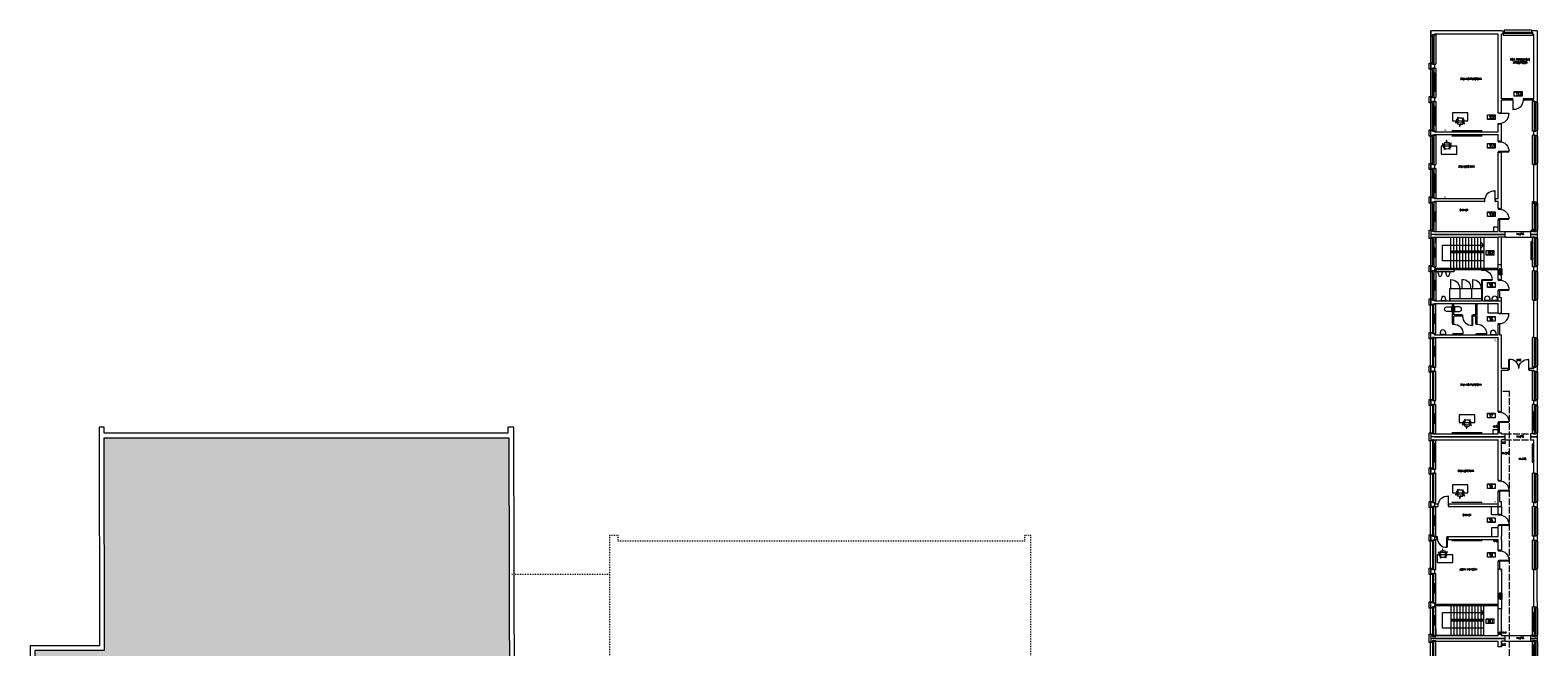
# Model space of a CAD drawing. Header units: millimetres. Extents: x -20020 to 55682, y 3351 to 17623.
# Tile 42 of 49: x 10788 to 24290, y 12022 to 17546. Entities that reach past the tile are written whole.
import ezdxf

# ---------------------------------------------------------------- set-up
doc = ezdxf.new("R2010")
doc.units = ezdxf.units.MM
doc.linetypes.add('ACAD_ISO02W100', pattern=[15, 12, -3])
doc.linetypes.add('ACAD_ISO03W100', pattern=[30, 12, -18])
doc.layers.get('0').update_dxf_attribs({"color": 252, "lineweight": 9})
for name, color, linetype, lineweight in [('0 - przerywana', 252, 'ACAD_ISO02W100', 9), ('0- stolarka', 252, 'Continuous', 9), ('0- widokowe', 252, 'Continuous', 9), ('000 STOLARKA', 252, 'Continuous', 9), ('000- DODATKI', 252, 'Continuous', 9), ('000- ŚCIANY', 252, 'Continuous', 9), ('000-NUMERY SALI', 252, 'Continuous', 9), ('ARANŻACJA', 252, 'Continuous', 9), ('Grzejniki CO na rzucie', 252, 'Continuous', 9), ('PIK_09_MEBLE', 252, 'Continuous', 9)]:
    doc.layers.add(name, color=color, linetype=linetype, lineweight=lineweight)
doc.layers.add('Znaki bezp.', color=10, linetype='Continuous')
doc.styles.add('GENERATED_STYLE_7', font='txt', dxfattribs={"width": 0.8})
doc.styles.get("Standard").update_dxf_attribs({"font": 'romans.shx', "width": 0.7})

# ---------------------------------------------------------------- blocks, each defined once
blk = doc.blocks.new('d90')
at = {"layer": '0- stolarka'}
for points in [[(-271, 3072), (-271, 3162), (-268, 3162), (-268, 3072), (-271, 3072)], [(-276, 3079), (-271, 3079), (-271, 3067), (-276, 3067), (-276, 3079)], [(-181, 3079), (-176, 3079), (-176, 3067), (-181, 3067), (-181, 3079)]]:
    blk.add_lwpolyline(points, dxfattribs=at)
blk.add_lwpolyline([(-181, 3079, 0.437586), (-268, 3162, 1.233982)], format="xyb", dxfattribs=at)
blk = doc.blocks.new('drzwi 2x90')
at = {"layer": '0- stolarka'}
for points in [[(5795, 5239, -0.437586), (5713, 5326, -1.233982)], [(5795, 5239, 0.437586), (5713, 5152, 1.233982)]]:
    blk.add_lwpolyline(points, format="xyb", dxfattribs=at)
for points in [[(5803, 5329), (5713, 5329), (5713, 5326), (5803, 5326), (5803, 5329)], [(5795, 5334), (5795, 5329), (5810, 5329), (5810, 5334), (5795, 5334)], [(5803, 5149), (5713, 5149), (5713, 5152), (5803, 5152), (5803, 5149)], [(5795, 5144), (5795, 5149), (5810, 5149), (5810, 5144), (5795, 5144)]]:
    blk.add_lwpolyline(points, dxfattribs=at)
blk = doc.blocks.new('OKNO 02')
at = {"layer": '0- stolarka'}
for points in [[(-796, 4075), (-532, 4075), (-532, 4086), (-796, 4086), (-796, 4075)], [(-778, 4075), (-778, 4086)], [(-551, 4080), (-778, 4080)], [(-551, 4075), (-551, 4086)]]:
    blk.add_lwpolyline(points, dxfattribs=at)
at = {"layer": '0- widokowe'}
for points in [[(-532, 4105), (-796, 4105)], [(-796, 4086), (-796, 4105)], [(-542, 4056), (-542, 4056), (-786, 4056), (-786, 4056)], [(-532, 4086), (-532, 4105)]]:
    blk.add_lwpolyline(points, dxfattribs=at)
blk = doc.blocks.new('Z$W@#14095')
at = {"layer": 'PIK_09_MEBLE', "linetype": 'Continuous'}
for p, q in [((6, 17), (14, 19)), ((8, 12), (6, 17)), ((15, 14), (8, 12)), ((14, 17), (22, 20)), ((14, 19), (14, 17)), ((15, 16), (14, 17)), ((22, 18), (15, 16)), ((15, 16), (15, 14)), ((20, 40), (21, 42)), ((20, 39), (20, 40)), ((20, 29), (20, 39)), ((22, 20), (20, 29)), ((21, 61), (25, 64)), ((25, 54), (21, 61)), ((21, 42), (22, 43)), ((22, 43), (23, 45)), ((22, 20), (22, 18)), ((26, 10), (22, 18)), ((23, 45), (24, 46)), ((24, 46), (32, 48)), ((25, 64), (29, 57)), ((27, 55), (25, 54)), ((32, 2), (26, 10)), ((27, 55), (28, 56)), ((32, 48), (27, 55)), ((29, 57), (28, 56)), ((28, 56), (33, 49)), ((32, 48), (33, 49)), ((33, 1), (32, 2)), ((33, 49), (34, 49)), ((34, 0), (33, 1)), ((34, 49), (57, 57)), ((54, 63), (37, 57)), ((47, 1), (39, -1)), ((40, 48), (57, 54)), ((40, 48), (40, 48)), ((47, 1), (48, 1)), ((47, -8), (47, 1)), ((49, 1), (48, -8)), ((50, 2), (49, 1)), ((72, 9), (50, 2)), ((71, 12), (53, 6)), ((54, 63), (54, 63)), ((56, -3), (74, 2)), ((57, 57), (59, 57)), ((59, 57), (62, 56)), ((62, 56), (64, 55)), ((64, 55), (67, 54)), ((67, 57), (71, 64)), ((68, 56), (67, 57)), ((67, 54), (68, 56)), ((68, 56), (69, 55)), ((69, 55), (68, 53)), ((68, 53), (70, 52)), ((71, 54), (69, 55)), ((70, 52), (71, 50)), ((71, 64), (75, 61)), ((75, 61), (71, 54)), ((71, 50), (73, 48)), ((71, 12), (71, 12)), ((74, 10), (72, 9)), ((73, 48), (74, 45)), ((74, 45), (79, 28)), ((76, 12), (74, 10)), ((78, 14), (76, 12)), ((79, 17), (78, 14)), ((79, 28), (80, 25)), ((80, 20), (79, 18)), ((79, 18), (81, 17)), ((81, 16), (79, 17)), ((80, 25), (80, 23)), ((80, 23), (80, 20)), ((80, 14), (81, 16)), ((88, 12), (80, 14)), ((81, 17), (82, 19)), ((81, 16), (81, 17)), ((82, 19), (90, 16)), ((90, 16), (88, 12)), ((36, -1), (34, 0)), ((37, -1), (36, -1)), ((39, -1), (37, -1)), ((45, -16), (45, -8)), ((45, -8), (47, -8)), ((50, -16), (45, -16)), ((47, -7), (48, -7)), ((48, -8), (50, -8)), ((50, -8), (50, -16)), ((56, -3), (56, -3))]:
    blk.add_line(p, q, dxfattribs=at)
for centre, radius, start, end in [((41, 41), 10.3, 130.9193, 174.1814), ((75, 38), 44, 173.9437, 199.7938), ((38, 53), 5, 107.8491, 287.8491), ((76, 35), 44, 195.9043, 221.7545), ((51, 12), 10.3, 221.5167, 264.7788), ((55, 1), 5, 107.8491, 287.8491), ((56, 58), 5, 287.8491, 107.8491), ((58, 40), 16.2, 53.6526, 58.1201), ((72, 7), 5, 287.8491, 107.8491), ((64, 23), 16.2, 337.578, 342.0456)]:
    blk.add_arc(centre, radius, start, end, dxfattribs=at)
blk = doc.blocks.new('INNY_P_ALH_LEFT_P_90_80_80_30_10')
for p, q in [((-380, -70), (-280, -70)), ((-380, -90), (-320, -90)), ((-380, -110), (-280, -110)), ((-380, -130), (-320, -130))]:
    blk.add_line(p, q)
for points in [[(-320, -50), (-320, 0), (-280, 0), (-280, -50)], [(280, -50), (280, 0), (320, 0), (320, -50)], [(-400, -150), (400, -150), (400, -50), (-400, -50), (-400, -150)]]:
    blk.add_lwpolyline(points)
blk = doc.blocks.new('GRZEJNIK DUŻY')
for p, q in [((-380, -70), (-280, -70)), ((-380, -90), (-320, -90)), ((-380, -110), (-280, -110)), ((-380, -130), (-320, -130))]:
    blk.add_line(p, q)
for points in [[(-320, -50), (-320, 0), (-280, 0), (-280, -50)], [(1080, -50), (1080, 0), (1120, 0), (1120, -50)], [(-400, -150), (1200, -150), (1200, -50), (-400, -50), (-400, -150)]]:
    blk.add_lwpolyline(points)

msp = doc.modelspace()

# ---------------------------------------------------------------- hatches: boundary and pattern name
at = {"layer": '0- widokowe', "transparency": 33554687}
h = msp.add_hatch(dxfattribs=at)
h.set_pattern_fill('AR-CONC', color=256, scale=0.5)
h.paths.add_polyline_path([(15155.15, 9379.6), (15155.15, 5898.71), (15414.95, 5898.71), (15414.95, 8692.81), (15404.36, 11476.81), (15083.2, 11475.95), (15076.94, 13892.63), (11447.82, 13892.63), (11450.08, 11987.63), (10830.03, 11987.63), (10830.03, 11140.13), (12073.03, 11140.13), (12073.03, 11107.12), (15155.15, 11106.64), (15155.15, 11097.11)])
h.paths.add_polyline_path([(15265.21, 10284.2), (15314.28, 10284.2), (15314.28, 10252.2), (15265.21, 10252.2)], flags=24)
at = {"layer": 'Defpoints'}
h = msp.add_hatch(color=256, dxfattribs=at)
h.dxf.hatch_style = 1
edge = h.paths.add_edge_path()
edge.add_arc((23950.81, 12145.9), 7.13, 0, 360)

# ---------------------------------------------------------------- linework, layer by layer
at = {"layer": '0 - przerywana'}
for points in [[(23935.43, 15447.94), (23935.43, 15691.06)], [(23965.43, 15447.94), (23965.43, 15691.06)], [(23995.43, 15743.27), (24225.43, 15743.27)], [(23995.43, 15691.06), (24225.43, 15691.06)], [(23935.43, 12134.45), (23935.43, 12363.77)], [(23965.43, 12134.45), (23965.43, 12363.77)], [(23995.43, 12124), (24225.43, 12124)], [(23995.43, 12071.78), (24225.43, 12071.78)]]:
    msp.add_lwpolyline(points, dxfattribs=at)
at = {"layer": '0 - przerywana', "ltscale": 5}
for points in [[(23965.43, 10965.01), (24035.43, 10965.01), (24035.43, 14308.41), (23965.43, 14308.41)], [(23995.43, 13929.3), (24225.43, 13929.3)], [(23995.43, 13877.08), (24225.43, 13877.08)]]:
    msp.add_lwpolyline(points, dxfattribs=at)
at = {"layer": '0- stolarka'}
for points in [[(23539.43, 15403.51), (23539.43, 15381.08), (23358.43, 15381.08)], [(23501.43, 15122.35), (23501.43, 15232.35), (23599.43, 15232.35)], [(23596.1, 15139.77), (23596.1, 15232.35), (23700.1, 15232.35)], [(23700.1, 15139.77), (23700.1, 15232.35), (23785.43, 15232.35)]]:
    msp.add_lwpolyline(points, dxfattribs=at)
for points in [[(23394.34, 15381.08), (23403.27, 15347.75, 0.76732699), (23426.34, 15347.75), (23435.27, 15381.08), (23394.34, 15381.08)], [(23463.76, 15381.08), (23472.7, 15347.75, 0.76732699), (23495.76, 15347.75), (23504.7, 15381.08), (23463.76, 15381.08)], [(23511.91, 15232.35), (23511.91, 15312.35, -0.43432179), (23588.42, 15232.35, -0.83290652)], [(23611.56, 15232.35), (23611.56, 15312.35, -0.51964419), (23684.54, 15232.35, -0.83290652)], [(23708.46, 15232.35), (23708.46, 15312.35, -0.44924475), (23779.55, 15232.35, -0.83290652)], [(23426.08, 15122.4), (23435.01, 15155.73, -0.76732699), (23458.08, 15155.73), (23467.01, 15122.4), (23426.08, 15122.4)], [(23812.35, 15126.32), (23862.78, 15126.32), (23862.78, 15138.1, 1), (23812.35, 15138.1), (23812.35, 15126.32)], [(23879.06, 15126.32), (23929.49, 15126.32), (23929.49, 15138.1, 1), (23879.06, 15138.1), (23879.06, 15126.32)], [(23518.52, 15066.4), (23518.52, 15027.35), (23475.02, 15027.35, -1), (23475.02, 15066.4), (23518.52, 15066.4)], [(23544.68, 15066.4), (23544.68, 15027.35), (23588.18, 15027.35, 1), (23588.18, 15066.4), (23544.68, 15066.4)], [(23415.33, 14823.24), (23465.76, 14823.24), (23465.76, 14835.02, 1), (23415.33, 14835.02), (23415.33, 14823.24)], [(23865.41, 14819.32), (23915.84, 14819.32), (23915.84, 14831.1, 1), (23865.41, 14831.1), (23865.41, 14819.32)]]:
    msp.add_lwpolyline(points, format="xyb", dxfattribs=at)
at = {"layer": '0- widokowe'}
for points in [[(23347.43, 17195.57), (23316.43, 17195.57), (23316.43, 17251.57), (23347.43, 17251.57)], [(23347.43, 16895.91), (23316.43, 16895.91), (23316.43, 16951.91), (23347.43, 16951.91)], [(23347.43, 16596.25), (23316.43, 16596.25), (23316.43, 16652.25)], [(23316.43, 16652.25), (23328.43, 16652.25)], [(23347.43, 16296.59), (23316.43, 16296.59), (23316.43, 16352.59), (23347.43, 16352.59)], [(23347.43, 15996.93), (23316.43, 15996.93), (23316.43, 16052.93), (23347.43, 16052.93)], [(23347.43, 15681.06), (23316.43, 15681.06), (23316.43, 15753.27), (23347.43, 15753.27)], [(23377.43, 15637.06), (23377.43, 15691.06), (23807.43, 15691.06), (23807.43, 15415.51)], [(23511.43, 15415.51), (23511.43, 15691.06)], [(23539.43, 15415.51), (23539.43, 15691.06)], [(23565.43, 15415.51), (23565.43, 15691.06)], [(23591.43, 15415.51), (23591.43, 15691.06)], [(23618.43, 15415.51), (23618.43, 15691.06)], [(23645.43, 15415.51), (23645.43, 15691.06)], [(23672.43, 15415.51), (23672.43, 15691.06)], [(23699.43, 15415.51), (23699.43, 15691.06)], [(23726.43, 15415.51), (23726.43, 15691.06)], [(23753.43, 15415.51), (23753.43, 15691.06)], [(23780.43, 15415.51), (23780.43, 15691.06)], [(23807.43, 15480.4), (23435.41, 15480.4), (23435.41, 15621.53), (23807.43, 15621.33), (23780.43, 15594.33)], [(23807.43, 15566.65), (23511.43, 15566.65)], [(23807.43, 15559.06), (23511.43, 15559.06)], [(23807.43, 15551.47), (23511.43, 15551.47)], [(23807.43, 15621.33), (23780.43, 15648.33)], [(23347.43, 15381.61), (23316.43, 15381.61), (23316.43, 15437.61), (23347.43, 15437.61)], [(23347.43, 15081.95), (23316.43, 15081.95), (23316.43, 15137.95), (23347.43, 15137.95)], [(23347.43, 14782.29), (23316.43, 14782.29), (23316.43, 14838.29), (23347.43, 14838.29)], [(23347.43, 14482.62), (23316.43, 14482.62), (23316.43, 14538.62), (23347.43, 14538.62)], [(23347.43, 14182.96), (23316.43, 14182.96), (23316.43, 14238.96), (23347.43, 14238.96)], [(23347.43, 13867.08), (23316.43, 13867.08), (23316.43, 13939.3), (23347.43, 13939.3)], [(23347.43, 13568.31), (23316.43, 13568.31), (23316.43, 13624.31), (23347.43, 13624.31)], [(23347.43, 13268.65), (23316.43, 13268.65), (23316.43, 13324.65), (23347.43, 13324.65)], [(23347.43, 12968.77), (23316.43, 12968.77), (23316.43, 13024.99), (23347.43, 13024.99)], [(23347.43, 12669.11), (23316.43, 12669.11), (23316.43, 12725.33), (23347.43, 12725.33)], [(23347.43, 12369.66), (23316.43, 12369.66), (23316.43, 12425.66), (23347.43, 12425.66)], [(23377.43, 12181.56), (23377.43, 12127.56), (23807.43, 12127.56), (23807.43, 12391.56)], [(23807.43, 12188.42), (23435.41, 12188.42), (23435.41, 12329.56), (23807.43, 12329.35), (23780.43, 12302.35)], [(23511.43, 12391.56), (23511.43, 12127.56)], [(23539.43, 12391.56), (23539.43, 12127.56)], [(23565.43, 12391.56), (23565.43, 12127.56)], [(23591.43, 12391.56), (23591.43, 12127.56)], [(23618.43, 12391.56), (23618.43, 12127.56)], [(23645.43, 12391.56), (23645.43, 12127.56)], [(23672.43, 12391.56), (23672.43, 12127.56)], [(23699.43, 12391.56), (23699.43, 12127.56)], [(23726.43, 12391.56), (23726.43, 12127.56)], [(23753.43, 12391.56), (23753.43, 12127.56)], [(23780.43, 12391.56), (23780.43, 12127.56)], [(23807.43, 12329.35), (23780.43, 12356.35)], [(23807.43, 12267.14), (23511.43, 12267.14)], [(23807.43, 12259.56), (23511.43, 12259.56)], [(23807.43, 12251.97), (23511.43, 12251.97)], [(23347.43, 12061.78), (23316.43, 12061.78), (23316.43, 12134), (23347.43, 12134)]]:
    msp.add_lwpolyline(points, dxfattribs=at)
at = {"layer": '000- DODATKI'}
for points in [[(23519.84, 16647.63), (23792.69, 16647.63)], [(23519.84, 16600.45), (23792.69, 16600.45)], [(23519.84, 13941.78), (23792.69, 13941.78)], [(23519.84, 13316.62), (23792.69, 13316.62)], [(23519.84, 12973.74), (23792.69, 12973.74)]]:
    msp.add_lwpolyline(points, dxfattribs=at)
msp.add_circle((24233.34, 15750.9), 5.18, dxfattribs=at)
at = {"layer": '000- ŚCIANY'}
for points in [[(23331.43, 17539.14), (23331.43, 17505.01)], [(23331.43, 17505.01), (23331.43, 17539.14)], [(23965.43, 17539.14), (23331.43, 17539.14)], [(23331.43, 17505.01), (23331.43, 17495.01), (23347.43, 17495.01)], [(23363.43, 17505.01), (23347.43, 17505.01)], [(23363.43, 17509.14), (23363.43, 17505.01)], [(23663.43, 17509.14), (23363.43, 17509.14)], [(23935.43, 17509.14), (23663.43, 17509.14)], [(23935.43, 16805.78), (23935.43, 17509.14)], [(23965.43, 17539.14), (23987.44, 17539.14), (23987.44, 17527.21), (23978.71, 17527.21), (23978.71, 17509.14), (23965.43, 17509.14)], [(23965.43, 17305.14), (23965.43, 17509.14)], [(24255.43, 17539.14), (24233.42, 17539.14), (24233.42, 17527.21), (24242.15, 17527.21), (24242.15, 17509.14), (24255.43, 17509.14)], [(24285.43, 17539.14), (24255.43, 17539.14)], [(24255.43, 16929.81), (24255.43, 17509.14)], [(24285.43, 17539.14), (24285.43, 16929.81)], [(23965.43, 17217.47), (23965.43, 17305.14)], [(23331.43, 17246.57), (23331.43, 17200.35)], [(23363.43, 17241.57), (23363.43, 17205.35), (23347.43, 17205.35), (23347.43, 17200.35), (23331.43, 17200.35), (23331.43, 17246.57), (23347.43, 17246.57), (23347.43, 17241.57), (23363.43, 17241.57)], [(23965.43, 16929.81), (23965.43, 17217.47)], [(23331.43, 16946.91), (23331.43, 16900.69)], [(23363.43, 16941.91), (23363.43, 16905.69), (23347.43, 16905.69), (23347.43, 16900.69), (23331.43, 16900.69), (23331.43, 16946.91), (23347.43, 16946.91), (23347.43, 16941.91), (23363.43, 16941.91)], [(24063.3, 16929.81), (23965.43, 16929.81)], [(23965.43, 16805.78), (23965.43, 16917.81)], [(24063.3, 16917.81), (23965.43, 16917.81)], [(24063.3, 16929.81), (24063.3, 16917.81)], [(24255.43, 16929.81), (24163.3, 16929.81)], [(24163.3, 16929.81), (24163.3, 16917.81)], [(24255.43, 16917.81), (24163.3, 16917.81)], [(24255.43, 16929.81), (24255.43, 16941.92)], [(24255.43, 16905.7), (24255.43, 16917.81)], [(24255.43, 16905.7), (24271.43, 16905.7), (24271.43, 16897.7), (24285.43, 16897.7)], [(24285.43, 16949.92), (24285.43, 16897.7)], [(23935.43, 16805.78), (23965.43, 16805.78)], [(23331.43, 16647.04), (23331.43, 16649.32), (23347.43, 16649.32), (23347.43, 16647.04), (23347.43, 16642.25), (23363.43, 16642.25)], [(23363.43, 16612.14), (23363.43, 16606.04), (23347.43, 16606.04), (23347.43, 16601.04), (23331.43, 16601.04), (23331.43, 16647.04)], [(23363.43, 16642.25), (23363.43, 16636.14)], [(23363.43, 16636.14), (23663.43, 16636.14)], [(23363.43, 16612.14), (23935.43, 16612.14)], [(23663.43, 16636.14), (23935.43, 16636.14)], [(23935.43, 16636.14), (23935.43, 16705.78)], [(23935.43, 16705.78), (23965.43, 16705.78)], [(23935.43, 16552.14), (23935.43, 16612.14)], [(23965.43, 16612.14), (23965.43, 16705.78)], [(23965.43, 16552.14), (23965.43, 16612.14)], [(24255.43, 16642.25), (24271.43, 16642.25), (24271.43, 16650.25), (24285.43, 16650.25)], [(24255.43, 16606.04), (24255.43, 16642.25)], [(24285.43, 16650.25), (24285.43, 16598.04)], [(23965.43, 16552.14), (23935.43, 16552.14)], [(24255.43, 16606.04), (24271.43, 16606.04), (24271.43, 16598.04), (24285.43, 16598.04)], [(23331.43, 16347.59), (23331.43, 16301.38)], [(23363.43, 16342.59), (23363.43, 16306.38), (23347.43, 16306.38), (23347.43, 16301.38), (23331.43, 16301.38), (23331.43, 16347.59), (23347.43, 16347.59), (23347.43, 16342.59), (23363.43, 16342.59)], [(23935.43, 16036.83), (23935.43, 16452.14)], [(23947.43, 16452.14), (23935.43, 16452.14)], [(23935.43, 16452.14), (23947.43, 16452.14), (23947.43, 16452.14), (23965.43, 16452.14)], [(23965.43, 15947.94), (23965.43, 16452.14)], [(24255.43, 16342.59), (24271.43, 16342.59), (24271.43, 16350.59), (24285.43, 16350.59)], [(24255.43, 15990.72), (24255.43, 16342.59)], [(24285.43, 16350.59), (24285.43, 15982.72)], [(23331.43, 16047.94), (23331.43, 16001.72)], [(23363.43, 16012.83), (23363.43, 16006.72), (23347.43, 16006.72), (23347.43, 16001.72), (23331.43, 16001.72), (23331.43, 16047.94), (23347.43, 16047.94), (23347.43, 16042.94), (23363.43, 16042.94)], [(23363.43, 16042.94), (23363.43, 16036.83)], [(23363.43, 16036.83), (23811.43, 16036.83)], [(23363.43, 16012.83), (23811.43, 16012.83)], [(23811.43, 16036.83), (23811.43, 16012.83)], [(23911.43, 16036.83), (23935.43, 16036.83)], [(23911.43, 16012.83), (23911.43, 16036.83)], [(23911.43, 16012.83), (23935.43, 16012.83)], [(23935.43, 15947.94), (23935.43, 16012.83)], [(23935.43, 15947.94), (23965.43, 15947.94)], [(24255.43, 15990.72), (24271.43, 15990.72), (24271.43, 15982.72), (24285.43, 15982.72)], [(23935.43, 15743.27), (23935.43, 15847.94)], [(23947.43, 15847.94), (23935.43, 15847.94)], [(23935.43, 15847.94), (23947.43, 15847.94), (23947.43, 15743.27), (23965.43, 15743.27)], [(23363.43, 15743.27), (23363.43, 15743.28), (23347.43, 15743.28), (23347.43, 15748.28), (23331.43, 15748.28), (23331.43, 15718.67), (23331.43, 15718.67), (23363.43, 15718.67)], [(23363.43, 15715.67), (23331.43, 15715.67), (23331.43, 15698.93), (23331.43, 15686.06), (23347.43, 15686.06), (23347.43, 15691.06), (23363.43, 15691.06)], [(23363.43, 15743.27), (23493.43, 15743.27)], [(23363.43, 15718.67), (23493.43, 15718.67)], [(23363.43, 15715.67), (23995.43, 15715.67)], [(23363.43, 15691.06), (23493.43, 15691.06)], [(23493.43, 15743.27), (23935.43, 15743.27)], [(23493.43, 15718.67), (23995.43, 15718.67)], [(23493.43, 15691.06), (23935.43, 15691.06)], [(23895.43, 15743.27), (23895.43, 15783.27), (23935.43, 15783.27)], [(23965.43, 15691.06), (23947.43, 15691.06), (23947.43, 15691.06), (23947.43, 15691.06), (23935.43, 15691.06)], [(23965.43, 15743.27), (23995.43, 15743.27), (23995.43, 15691.06), (23965.43, 15691.06)], [(23965.43, 15715.67), (23965.43, 15718.67)], [(24255.43, 15743.27), (24225.43, 15743.27), (24225.43, 15691.06), (24255.43, 15691.06)], [(24225.43, 15718.67), (24285.43, 15718.67)], [(24225.43, 15715.67), (24285.43, 15715.67)], [(24255.43, 15743.27), (24271.43, 15743.27), (24271.43, 15751.27), (24285.43, 15751.27)], [(24255.43, 15691.06), (24271.43, 15691.06), (24271.43, 15683.06), (24285.43, 15683.06)], [(24285.43, 15751.27), (24285.43, 15683.06)], [(23331.43, 15432.61), (23331.43, 15386.4)], [(23363.43, 15403.51), (23363.43, 15391.4), (23347.43, 15391.4), (23347.43, 15386.4), (23331.43, 15386.4), (23331.43, 15432.61), (23347.43, 15432.61), (23347.43, 15427.61), (23363.43, 15427.61)], [(23363.43, 15427.61), (23363.43, 15415.51)], [(23363.43, 15415.51), (23935.43, 15415.51)], [(23363.43, 15415.51), (23935.43, 15415.51)], [(23363.43, 15403.51), (23935.43, 15403.51)], [(23935.43, 15447.94), (23935.43, 15447.94), (23965.43, 15447.94)], [(23935.43, 15415.51), (23935.43, 15447.94)], [(23935.43, 15313.51), (23935.43, 15403.51)], [(23965.43, 15313.51), (23965.43, 15447.94)], [(24255.43, 15427.62), (24271.43, 15427.62), (24271.43, 15435.62), (24285.43, 15435.62)], [(24255.43, 15391.4), (24255.43, 15427.62)], [(24285.43, 15435.62), (24285.43, 15383.4)], [(23795.43, 15122.35), (23795.43, 15302.35), (23785.43, 15302.35), (23785.43, 15122.35)], [(23935.43, 15313.51), (23965.43, 15313.51)], [(24255.43, 15391.4), (24271.43, 15391.4), (24271.43, 15383.4), (24285.43, 15383.4)], [(23331.43, 15132.95), (23331.43, 15086.74)], [(23363.43, 15097.35), (23363.43, 15091.74), (23347.43, 15091.74), (23347.43, 15086.74), (23331.43, 15086.74), (23331.43, 15132.95), (23347.43, 15132.95), (23347.43, 15127.95), (23363.43, 15127.95)], [(23363.43, 15127.95), (23363.43, 15122.35)], [(23785.43, 15139.77), (23501.43, 15139.77), (23501.43, 15122.35)], [(23935.43, 15122.35), (23935.43, 15213.51)], [(23935.43, 15213.51), (23947.43, 15213.51), (23947.43, 15152.35)], [(23947.43, 15152.35), (23965.43, 15152.35)], [(23965.43, 15011.73), (23965.43, 15152.35)], [(24255.43, 15127.95), (24271.43, 15127.95), (24271.43, 15135.95), (24285.43, 15135.95)], [(24255.43, 14792.07), (24255.43, 15127.95)], [(24285.43, 15135.95), (24285.43, 14784.07)], [(23363.43, 15122.35), (23785.43, 15122.35)], [(23363.43, 15097.35), (23935.43, 15097.35)], [(23537.43, 14917.07), (23525.43, 14917.07), (23525.43, 15097.35)], [(23537.43, 14996.57), (23537.43, 15097.35)], [(23610.43, 14996.57), (23537.43, 14996.57)], [(23610.43, 14996.57), (23610.43, 14984.57)], [(23735.43, 14996.57), (23710.43, 14996.57)], [(23710.43, 14996.57), (23710.43, 14984.57)], [(23735.43, 14996.57), (23735.43, 15097.35)], [(23747.43, 14917.07), (23747.43, 15097.35)], [(23795.43, 15122.35), (23965.43, 15122.35)], [(23935.43, 15011.73), (23855.43, 15011.73), (23845.43, 15011.73), (23845.43, 15097.35)], [(23935.43, 15011.73), (23935.43, 15097.35)], [(23935.43, 15011.73), (23965.43, 15011.73)], [(23537.43, 14917.07), (23537.43, 14984.57)], [(23610.43, 14984.57), (23537.43, 14984.57)], [(23735.43, 14984.57), (23710.43, 14984.57)], [(23747.43, 14917.07), (23735.43, 14917.07), (23735.43, 14984.57)], [(23935.43, 14817.07), (23935.43, 14911.73)], [(23935.43, 14911.73), (23947.43, 14911.73)], [(23947.43, 14911.73), (23947.43, 14817.07)], [(23363.43, 14792.07), (23347.43, 14792.07), (23347.43, 14787.07), (23331.43, 14787.07), (23331.43, 14833.29), (23347.43, 14833.29), (23347.43, 14828.29), (23363.43, 14828.29)], [(23363.43, 14828.29), (23363.43, 14817.07)], [(23363.43, 14817.07), (23935.43, 14817.07)], [(23363.43, 14792.07), (23935.43, 14792.07)], [(23935.43, 14129.3), (23935.43, 14792.07)], [(23947.43, 14817.07), (23965.43, 14817.07)], [(23965.43, 14792.07), (23965.43, 14817.07)], [(23965.43, 14514.16), (23965.43, 14792.07)], [(24255.43, 14792.07), (24271.43, 14792.07), (24271.43, 14784.07), (24285.43, 14784.07)], [(23331.43, 14533.62), (23331.43, 14487.41)], [(23363.43, 14528.62), (23363.43, 14492.41), (23347.43, 14492.41), (23347.43, 14487.41), (23331.43, 14487.41), (23331.43, 14533.62), (23347.43, 14533.62), (23347.43, 14528.62), (23363.43, 14528.62)], [(24025.26, 14514.16), (23965.43, 14514.16)], [(23965.43, 14129.3), (23965.43, 14499.16)], [(23965.43, 14499.16), (24025.26, 14499.16)], [(24025.26, 14514.16), (24025.26, 14499.16)], [(24255.43, 14514.16), (24215.26, 14514.16), (24215.26, 14499.16), (24255.43, 14499.16)], [(24255.43, 14528.63), (24271.43, 14528.63), (24271.43, 14536.63), (24285.43, 14536.63)], [(24255.43, 14514.16), (24255.43, 14528.63)], [(24255.43, 14492.41), (24255.43, 14499.16)], [(24255.43, 14492.41), (24271.43, 14492.41), (24271.43, 14484.41), (24285.43, 14484.41)], [(24285.43, 14536.63), (24285.43, 14484.41)], [(23331.43, 14233.96), (23331.43, 14187.75)], [(23363.43, 14228.96), (23363.43, 14192.75), (23347.43, 14192.75), (23347.43, 14187.75), (23331.43, 14187.75), (23331.43, 14233.96), (23347.43, 14233.96), (23347.43, 14228.96), (23363.43, 14228.96)], [(24255.43, 14228.96), (24271.43, 14228.96), (24271.43, 14236.96), (24285.43, 14236.96)], [(24255.43, 14192.75), (24255.43, 14228.96)], [(24255.43, 14192.75), (24271.43, 14192.75), (24271.43, 14184.75), (24285.43, 14184.75)], [(24285.43, 14236.96), (24285.43, 14184.75)], [(23935.43, 14129.3), (23965.43, 14129.3)], [(15447.95, 9379.6), (15446.33, 11518.92), (15125.1, 11518.07), (15118.69, 13990.63), (15064.71, 13990.49), (15064.71, 13934.63), (11450.71, 13934.63), (11450.71, 13990.63), (11405.71, 13990.63), (11408.03, 12029.63), (10788.03, 12029.63), (10788.03, 11098.13), (12031.03, 11098.13), (12031.03, 11065.13), (15113.15, 11064.65), (15113.15, 9379.6)], [(23363.43, 13929.3), (23363.43, 13929.3), (23347.43, 13929.3), (23347.43, 13934.3), (23331.43, 13934.3), (23331.43, 13904.69), (23331.43, 13904.69), (23363.43, 13904.69)], [(23363.43, 13929.3), (23493.43, 13929.3)], [(23493.43, 13929.3), (23935.43, 13929.3)], [(23935.43, 13966.52), (23887.07, 13966.52), (23887.07, 13929.3)], [(23947.43, 13939.3), (23947.43, 14029.3), (23935.43, 14029.3)], [(23935.43, 13929.3), (23935.43, 14029.3)], [(23947.43, 13939.3), (23965.43, 13939.3)], [(23965.43, 13929.3), (23965.43, 13939.3)], [(23965.43, 13929.3), (23995.43, 13929.3), (23995.43, 13877.08), (23965.43, 13877.08)], [(24255.43, 13929.3), (24225.43, 13929.3), (24225.43, 13877.08), (24255.43, 13877.08)], [(24255.43, 13929.3), (24271.43, 13929.3), (24271.43, 13937.3), (24285.43, 13937.3)], [(24255.43, 13929.3), (24255.43, 13929.3)], [(24285.43, 13937.3), (24285.43, 13570.1)], [(15414.95, 8692.81), (15404.36, 11476.81), (15083.2, 11475.95), (15076.94, 13892.63), (11447.82, 13892.63), (11450.08, 11987.63), (10830.03, 11987.63), (10830.03, 11140.13), (12073.03, 11140.13), (12073.03, 11107.12), (15155.15, 11106.64), (15155.15, 9379.6)], [(23363.43, 13901.69), (23331.43, 13901.69), (23331.43, 13884.95), (23331.43, 13872.08), (23347.43, 13872.08), (23347.43, 13877.08), (23363.43, 13877.08)], [(23363.43, 13904.69), (23493.43, 13904.69)], [(23363.43, 13901.69), (23995.43, 13901.69)], [(23363.43, 13877.08), (23493.43, 13877.08)], [(23493.43, 13904.69), (23995.43, 13904.69)], [(23493.43, 13877.08), (23935.43, 13877.08)], [(23935.43, 13713.08), (23935.43, 13877.08)], [(23965.43, 13713.08), (23965.43, 13877.08)], [(24225.43, 13904.69), (24285.43, 13904.69)], [(24225.43, 13901.69), (24285.43, 13901.69)], [(24255.43, 13578.1), (24255.43, 13877.08)], [(23935.43, 13513.42), (23935.43, 13713.08)], [(23965.43, 13513.42), (23965.43, 13713.08)], [(23331.43, 13619.32), (23331.43, 13573.1)], [(23363.43, 13614.32), (23363.43, 13578.1), (23347.43, 13578.1), (23347.43, 13573.1), (23331.43, 13573.1), (23331.43, 13619.32), (23347.43, 13619.32), (23347.43, 13614.32), (23363.43, 13614.32)], [(23947.43, 13513.42), (23947.43, 13513.42), (23935.43, 13513.42)], [(23947.43, 13513.42), (23965.43, 13513.42)], [(24255.43, 13578.1), (24271.43, 13578.1), (24271.43, 13570.1), (24285.43, 13570.1)], [(23935.43, 13208.44), (23935.43, 13413.42)], [(23947.43, 13413.42), (23935.43, 13413.42)], [(23947.43, 13413.42), (23947.43, 13323.42), (23965.43, 13323.42)], [(23331.43, 13319.65), (23331.43, 13273.44)], [(23363.43, 13314.65), (23363.43, 13278.44), (23347.43, 13278.44), (23347.43, 13273.44), (23331.43, 13273.44), (23331.43, 13319.65), (23347.43, 13319.65), (23347.43, 13314.65), (23363.43, 13314.65)], [(23363.43, 13303.44), (23393.43, 13303.44)], [(23363.43, 13278.44), (23393.43, 13278.44)], [(23393.43, 13303.44), (23393.43, 13278.44)], [(23493.43, 13303.44), (23935.43, 13303.44)], [(23493.43, 13278.44), (23493.43, 13303.44)], [(23493.43, 13278.44), (23935.43, 13278.44)], [(23875.43, 13208.44), (23875.43, 13278.44)], [(23935.43, 13278.44), (23953.43, 13278.44), (23965.43, 13278.44), (23965.43, 13208.44), (23935.43, 13208.44)], [(23965.43, 13278.44), (23965.43, 13323.42)], [(24255.43, 13314.65), (24271.43, 13314.65), (24271.43, 13322.65), (24285.43, 13322.65)], [(24255.43, 13278.44), (24255.43, 13314.65)], [(24255.43, 13278.44), (24271.43, 13278.44), (24271.43, 13270.44), (24285.43, 13270.44)], [(24285.43, 13322.65), (24285.43, 13270.44)], [(23875.43, 13208.44), (23935.43, 13208.44)], [(23965.43, 13108.44), (23935.43, 13108.44)], [(23935.43, 13008.88), (23935.43, 13108.44)], [(23965.43, 13108.44), (23965.43, 13015.77)], [(23331.43, 13019.99), (23331.43, 12973.77)], [(23363.43, 13014.99), (23363.43, 12978.77), (23347.43, 12978.77), (23347.43, 12973.77), (23331.43, 12973.77), (23331.43, 13019.99), (23347.43, 13019.99), (23347.43, 13014.99), (23363.43, 13014.99)], [(23363.43, 13014.99), (23363.43, 12978.77)], [(23363.43, 13008.88), (23383.43, 13008.88)], [(23363.43, 13008.88), (23383.43, 13008.88), (23383.43, 12984.88)], [(23363.43, 12984.88), (23383.43, 12984.88)], [(23483.43, 13008.88), (23935.43, 13008.88)], [(23483.43, 13008.88), (23483.43, 12984.88)], [(23483.43, 12984.88), (23935.43, 12984.88)], [(23935.43, 13088.88), (23875.43, 13088.88), (23875.43, 13008.88)], [(23935.43, 12888.77), (23935.43, 12984.88)], [(23965.43, 12978.77), (23965.43, 12888.77), (23935.43, 12888.77)], [(23965.43, 12978.77), (23965.43, 13015.77)], [(23965.43, 12978.77), (23965.43, 12888.77)], [(24255.43, 13014.99), (24271.43, 13014.99), (24271.43, 13022.99), (24285.43, 13022.99)], [(24255.43, 12978.77), (24255.43, 13014.99)], [(24255.43, 12978.77), (24271.43, 12978.77), (24271.43, 12970.77), (24285.43, 12970.77)], [(24285.43, 13022.99), (24285.43, 12970.77)], [(23331.43, 12720.33), (23331.43, 12674.11)], [(23363.43, 12715.33), (23363.43, 12679.11), (23347.43, 12679.11), (23347.43, 12674.11), (23331.43, 12674.11), (23331.43, 12720.33), (23347.43, 12720.33), (23347.43, 12715.33), (23363.43, 12715.33)], [(23363.43, 12715.33), (23363.43, 12679.11)], [(23935.43, 12363.77), (23935.43, 12788.77)], [(23947.43, 12788.77), (23935.43, 12788.77)], [(23935.43, 12788.77), (23947.43, 12788.77), (23947.43, 12717.22)], [(23965.43, 12717.22), (23965.43, 12363.77), (23935.43, 12363.77)], [(23965.43, 12697.22), (23965.43, 12717.22), (23935.43, 12717.22)], [(24255.43, 12715.33), (24271.43, 12715.33), (24271.43, 12723.33), (24285.43, 12723.33)], [(24255.43, 12415.67), (24255.43, 12715.33)], [(24285.43, 12423.67), (24285.43, 12723.33)], [(24285.43, 12423.67), (24285.43, 12371.45)], [(23363.43, 12391.56), (23363.43, 12379.45), (23347.43, 12379.45), (23347.43, 12374.45), (23331.43, 12374.45), (23331.43, 12420.66), (23347.43, 12420.66), (23347.43, 12415.66), (23363.43, 12415.66)], [(23363.43, 12415.66), (23363.43, 12403.56)], [(23363.43, 12403.56), (23935.43, 12403.56)], [(23363.43, 12391.56), (23935.43, 12391.56)], [(24255.43, 12379.45), (24255.43, 12415.67)], [(24255.43, 12379.45), (24271.43, 12379.45), (24271.43, 12371.45), (24285.43, 12371.45)], [(23363.43, 12124), (23363.43, 12124), (23347.43, 12124), (23347.43, 12129), (23331.43, 12129), (23331.43, 12099.39), (23331.43, 12099.39), (23363.43, 12099.39)], [(23363.43, 12096.39), (23331.43, 12096.39), (23331.43, 12079.65), (23331.43, 12066.78), (23347.43, 12066.78), (23347.43, 12071.78), (23363.43, 12071.78)], [(23363.43, 12124), (23393.43, 12124)], [(23363.43, 12099.39), (23393.43, 12099.39)], [(23363.43, 12096.39), (23995.43, 12096.39)], [(23363.43, 12071.78), (23393.43, 12071.78)], [(23393.43, 12124), (23935.43, 12124)], [(23393.43, 12099.39), (23995.43, 12099.39)], [(23393.43, 12071.78), (23935.43, 12071.78)], [(23935.43, 12134.45), (23947.43, 12134.45), (23947.43, 12134.45), (23965.43, 12134.45), (23965.43, 12124)], [(23935.43, 12124), (23935.43, 12134.45)], [(23935.43, 12021.78), (23935.43, 12071.78)], [(23965.43, 12071.78), (23965.43, 12021.78), (23947.43, 12021.78), (23947.43, 12021.78), (23947.43, 12021.78), (23935.43, 12021.78)], [(23965.43, 12124), (23965.43, 12134.45)], [(23965.43, 12124), (23965.43, 12134)], [(23965.43, 12124), (23995.43, 12124), (23995.43, 12071.78), (23965.43, 12071.78)], [(23965.43, 12021.78), (23965.43, 12071.78)], [(24260.43, 12124), (24225.43, 12124), (24225.43, 12071.78), (24260.43, 12071.78)], [(24225.43, 12099.39), (24285.43, 12099.39)], [(24225.43, 12096.39), (24285.43, 12096.39)], [(24255.43, 12124), (24255.43, 12124)], [(24260.43, 12116), (24271.43, 12116), (24271.43, 12124), (24285.43, 12124)], [(24260.43, 12124), (24260.43, 12116)], [(24260.43, 12079.78), (24271.43, 12079.78), (24271.43, 12071.78), (24285.43, 12071.78)], [(24260.43, 12071.78), (24260.43, 12079.78)], [(24285.43, 12124), (24285.43, 12071.78)]]:
    msp.add_lwpolyline(points, dxfattribs=at)
at = {"layer": '000-NUMERY SALI'}
for points in [[(24077.96, 16995.7), (24148.86, 16995.7), (24148.86, 16953.5), (24077.96, 16953.5)], [(24079.46, 16994.2), (24147.36, 16994.2), (24147.36, 16955), (24079.46, 16955)], [(23838.58, 16788.27), (23909.48, 16788.27), (23909.48, 16746.07), (23838.58, 16746.07)], [(23840.08, 16786.77), (23907.98, 16786.77), (23907.98, 16747.57), (23840.08, 16747.57)], [(23838.58, 16531.5), (23909.48, 16531.5), (23909.48, 16489.3), (23838.58, 16489.3)], [(23840.08, 16530), (23907.98, 16530), (23907.98, 16490.8), (23840.08, 16490.8)], [(23838.58, 15918.02), (23909.48, 15918.02), (23909.48, 15875.82), (23838.58, 15875.82)], [(23840.08, 15916.52), (23907.98, 15916.52), (23907.98, 15877.32), (23840.08, 15877.32)], [(23826.22, 15573.28), (23897.12, 15573.28), (23897.12, 15531.08), (23826.22, 15531.08)], [(23827.72, 15571.78), (23895.62, 15571.78), (23895.62, 15532.58), (23827.72, 15532.58)], [(23838.58, 15284.26), (23909.48, 15284.26), (23909.48, 15242.06), (23838.58, 15242.06)], [(23840.08, 15282.77), (23907.98, 15282.77), (23907.98, 15243.56), (23840.08, 15243.56)], [(23838.58, 14980.26), (23909.48, 14980.26), (23909.48, 14938.06), (23838.58, 14938.06)], [(23840.08, 14978.76), (23907.98, 14978.76), (23907.98, 14939.56), (23840.08, 14939.56)], [(23838.58, 14114.15), (23909.48, 14114.15), (23909.48, 14071.95), (23838.58, 14071.95)], [(23840.08, 14112.66), (23907.98, 14112.66), (23907.98, 14073.45), (23840.08, 14073.45)], [(23838.58, 13481.24), (23909.48, 13481.24), (23909.48, 13439.04), (23838.58, 13439.04)], [(23840.08, 13479.74), (23907.98, 13479.74), (23907.98, 13440.54), (23840.08, 13440.54)], [(23838.58, 13178.45), (23909.48, 13178.45), (23909.48, 13136.25), (23838.58, 13136.25)], [(23840.08, 13176.95), (23907.98, 13176.95), (23907.98, 13137.75), (23840.08, 13137.75)], [(23838.58, 12865.94), (23909.48, 12865.94), (23909.48, 12823.74), (23838.58, 12823.74)], [(23840.08, 12864.44), (23907.98, 12864.44), (23907.98, 12825.24), (23840.08, 12825.24)], [(23826.22, 12272.56), (23897.12, 12272.56), (23897.12, 12230.36), (23826.22, 12230.36)], [(23827.72, 12271.06), (23895.62, 12271.06), (23895.62, 12231.86), (23827.72, 12231.86)]]:
    msp.add_lwpolyline(points, close=True, dxfattribs=at)
at = {"layer": 'ARANŻACJA', "linetype": 'ACAD_ISO03W100', "ltscale": 0.5}
msp.add_lwpolyline([(16054.42, 10994.05), (16054.42, 10994.05), (19693.42, 10994.05), (19693.42, 10943.05), (19748.42, 10943.05), (19748.42, 13020.05), (19693.42, 13020.05), (19693.42, 12969.05), (16054.42, 12969.05), (16054.42, 13020.05), (15976.42, 13020.05), (15976.42, 10943.05), (16054.42, 10943.05), (16054.42, 10994.05)], close=True, dxfattribs=at)
msp.add_lwpolyline([(15976.42, 12670.05), (15100.42, 12670.05)], dxfattribs=at)
at = {"layer": 'Defpoints'}
for centre, radius in [((23900.79, 13995.43), 5.18), ((23977.19, 13851.24), 5.18), ((23901.7, 12971.15), 5.18), ((23950.81, 12145.9), 7.13), ((23976.62, 12041.65), 5.18)]:
    msp.add_circle(centre, radius, dxfattribs=at)
at = {"layer": 'PIK_09_MEBLE'}
for points in [[(23664.91, 16804.78), (23524.91, 16804.78), (23524.91, 16734.78), (23664.91, 16734.78), (23664.91, 16804.78)], [(23425.68, 16435.94), (23565.68, 16435.94), (23565.68, 16505.94), (23425.68, 16505.94), (23425.68, 16435.94)], [(23726.27, 14100.04), (23586.27, 14100.04), (23586.27, 14030.04), (23726.27, 14030.04), (23726.27, 14100.04)], [(23664.91, 13472.07), (23524.91, 13472.07), (23524.91, 13402.07), (23664.91, 13402.07), (23664.91, 13472.07)], [(23389.68, 12777.05), (23529.68, 12777.05), (23529.68, 12847.05), (23389.68, 12847.05), (23389.68, 12777.05)]]:
    msp.add_lwpolyline(points, dxfattribs=at)
at = {"layer": 'Znaki bezp.'}
for points in [[(23951.47, 15354.68), (23951.47, 15406.76), (23965.43, 15406.76), (23965.43, 15354.68)], [(23951.47, 12449.66), (23951.47, 12501.75), (23965.43, 12501.75), (23965.43, 12449.66)]]:
    msp.add_lwpolyline(points, close=True, dxfattribs=at)

# ---------------------------------------------------------------- block references
at = {"xscale": 0.1, "yscale": 0.1, "zscale": 0.1}
for p, rotation in [((23358.43, 17040.53), 90), ((23358.43, 16739.48), 90), ((23358.43, 16135.78), 90), ((24241.43, 15610.74), 270), ((24255.43, 14084.92), 270), ((23358.43, 13719.48), 90), ((24255.43, 13796.76), 270), ((24255.43, 12285.58), 270), ((24255.43, 11997.43), 270)]:
    msp.add_blockref('GRZEJNIK DUŻY', p, dxfattribs=dict(at, rotation=rotation))
at = {"layer": '000 STOLARKA', "xscale": -1}
for name, p, rotation in [('OKNO 02', (19272.62, 18037.4), 270), ('OKNO 02', (24774.54, 21602.02), 180), ('OKNO 02', (19272.62, 17737.75), 270), ('OKNO 02', (19272.62, 17438.09), 270), ('d90', (24338.82, 19997.14), 180), ('OKNO 02', (28346.24, 16109.86), 90), ('OKNO 02', (19272.62, 17138.43), 270), ('d90', (20868.1, 16727.66), 270), ('OKNO 02', (28346.24, 15810.2), 90), ('OKNO 02', (19272.62, 16838.77), 270), ('OKNO 02', (19272.62, 16539.11), 270), ('d90', (20868.1, 16123.46), 270), ('OKNO 02', (28346.24, 15210.88), 90), ('OKNO 02', (19272.62, 16223.45), 270), ('OKNO 02', (28346.24, 14895.22), 90), ('d90', (20718.1, 15577.87), 270), ('OKNO 02', (19272.62, 15923.79), 270), ('d90', (20868.1, 15489.03), 270), ('OKNO 02', (28346.24, 14595.56), 90), ('d90', (20458.1, 15092.59), 270), ('d90', (20668.1, 15092.59), 270), ('OKNO 02', (28346.24, 13996.23), 90), ('OKNO 02', (28346.24, 13696.57), 90), ('OKNO 02', (28346.24, 13396.91), 90), ('d90', (20868.1, 14304.82), 270), ('d90', (20868.1, 13688.94), 270), ('OKNO 02', (28346.24, 12782.26), 90), ('OKNO 02', (28346.24, 12482.6), 90), ('d90', (20868.1, 13383.96), 270), ('OKNO 02', (28346.24, 12182.94), 90), ('d90', (20868.1, 13064.29), 270), ('OKNO 02', (28346.24, 11583.61), 90), ('OKNO 02', (28346.24, 11283.95), 90)]:
    msp.add_blockref(name, p, dxfattribs=dict(at, rotation=rotation))
at = {"layer": '000 STOLARKA'}
for name, p, rotation in [('d90', (20868.1, 16530.26), 270), ('OKNO 02', (19272.62, 14295.9), 270), ('d90', (23434.91, 18063.9), 180), ('d90', (20868.1, 14736.21), 270), ('OKNO 02', (19272.62, 13996.23), 270), ('drzwi 2x90', (18881.45, 20309.28), 270), ('OKNO 02', (19272.62, 13696.57), 270), ('OKNO 02', (19272.62, 13396.91), 270), ('OKNO 02', (19272.62, 13081.25), 270), ('OKNO 02', (19272.62, 12782.26), 270), ('OKNO 02', (19272.62, 12482.6), 270), ('OKNO 02', (19272.62, 12182.94), 270), ('d90', (23207.91, 16076.22), 180), ('OKNO 02', (19272.62, 11883.27), 270), ('OKNO 02', (19272.62, 11583.61), 270), ('OKNO 02', (19272.62, 11283.95), 270)]:
    msp.add_blockref(name, p, dxfattribs=dict(at, rotation=rotation))
at = {"layer": '000 STOLARKA', "xscale": -1}
for p in [(23635.91, 12944.92), (23217.91, 10211.1)]:
    msp.add_blockref('d90', p, dxfattribs=at)
at = {"layer": 'Grzejniki CO na rzucie', "xscale": 0.1, "yscale": 0.1, "zscale": 0.1, "rotation": 90}
for p in [(23358.43, 15876.22), (23358.43, 15554.11), (23358.43, 15259.68), (23358.43, 14960.01), (23358.43, 14668.84), (23358.43, 14065.69), (23358.43, 13153.1), (23358.43, 12545.88), (23358.43, 12258.22)]:
    msp.add_blockref('INNY_P_ALH_LEFT_P_90_80_80_30_10', p, dxfattribs=at)
at = {"layer": 'PIK_09_MEBLE', "xscale": -1}
for p, rotation in [((23577.9, 16675.43), 281.9491987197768), ((23484.12, 16568.56), 111.5158847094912), ((23639.25, 13970.69), 281.9491987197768), ((23577.9, 13342.72), 281.9491987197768), ((23448.13, 12909.66), 111.5158847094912)]:
    msp.add_blockref('Z$W@#14095', p, dxfattribs=dict(at, rotation=rotation))

# ---------------------------------------------------------------- texts
at = {"layer": '000- DODATKI', "char_height": 16, "attachment_point": 1}
for s, width, insert in [('\\pxqc;POM. PORZĄDKOWE SPRZĄTACZEK', 197.9526, (24033.45, 17290.77)), ('SALA KOMPUTEROWA', 257.1537, (23597.52, 17117.66)), ('\\pxqc;SALA LEKCYJNA', 223.3941, (23538.8, 16332.33)), ('\\pxqc;GABINET', 178.5448, (23538.07, 15943.12)), ('H=275', 48.5104, (24100.26, 15727.94)), ('G', 48.5104, (24246.5, 15759.67)), ('EI30', 48.5104, (24099.19, 14599.75)), ('SALA KOMPUTEROWA', 257.1537, (23597.52, 14378.78)), ('H=275', 48.5104, (24100.26, 13913.96)), ('H=268', 48.5104, (23969.36, 13764.9)), ('H=315', 48.5104, (24120.61, 13713.99)), ('\\pxqc;SALA LEKCYJNA', 223.3941, (23532.97, 13606.08)), ('\\pxqc;GABINET', 178.5448, (23565.14, 13210.95)), ('JĘZYK NIEMIECKI', 257.1537, (23590.26, 12723.89)), ('H=275', 48.5104, (24100.26, 12108.66))]:
    msp.add_mtext_dynamic_manual_height_columns(s, width=width, gutter_width=12.5, heights=[0], dxfattribs=dict(at, insert=insert))
at = {"layer": '000-NUMERY SALI', "char_height": 22.5, "attachment_point": 1}
for s, width, insert in [('Y13', 85.0509, (24094.05, 16986.25)), ('Y12', 85.0509, (23854.67, 16778.82)), ('Y11', 85.0509, (23854.67, 16522.06)), ('Y10', 85.0509, (23854.67, 15908.57)), ('KL2', 52.2186, (23842.32, 15563.83)), ('Y9', 85.0509, (23854.67, 15274.82)), ('Y8', 85.0509, (23854.67, 14970.82)), ('Y7', 85.0509, (23854.67, 14104.71)), ('Y6', 85.0509, (23854.67, 13471.79)), ('Y5', 85.0509, (23854.67, 13169.01)), ('Y4', 85.0509, (23854.67, 12856.49)), ('KL1', 52.2186, (23842.32, 12263.11))]:
    msp.add_mtext_dynamic_manual_height_columns(s, width=width, gutter_width=12.5, heights=[0], dxfattribs=dict(at, insert=insert))
at = {"layer": 'Defpoints', "char_height": 16, "attachment_point": 1}
for s, insert in [('SIŁ', (23449.3, 16659.27)), ('SIŁ', (23449.3, 16058.17)), ('SIŁ', (23897.16, 14775.65)), ('G', (23913.95, 14004.21)), ('G', (23990.34, 13860.01)), ('SIŁ', (23897.16, 13329.04)), ('G', (23914.86, 12979.93)), ('PWP', (23970.83, 12156.92)), ('G', (23989.77, 12050.42))]:
    msp.add_mtext_dynamic_manual_height_columns(s, width=48.5104, gutter_width=12.5, heights=[0], dxfattribs=dict(at, insert=insert))
at = {"layer": 'Znaki bezp.', "char_height": 8, "attachment_point": 2, "rotation": 90, "style": 'GENERATED_STYLE_7'}
for insert in [(23954.35, 15381.9), (23954.35, 12476.88)]:
    msp.add_mtext('\\A1;{\\fArial Europa Środkowa|b0|i0|c0|p34;\\C1;HP}', dxfattribs=dict(at, insert=insert))

doc.saveas('drawing.dxf')
